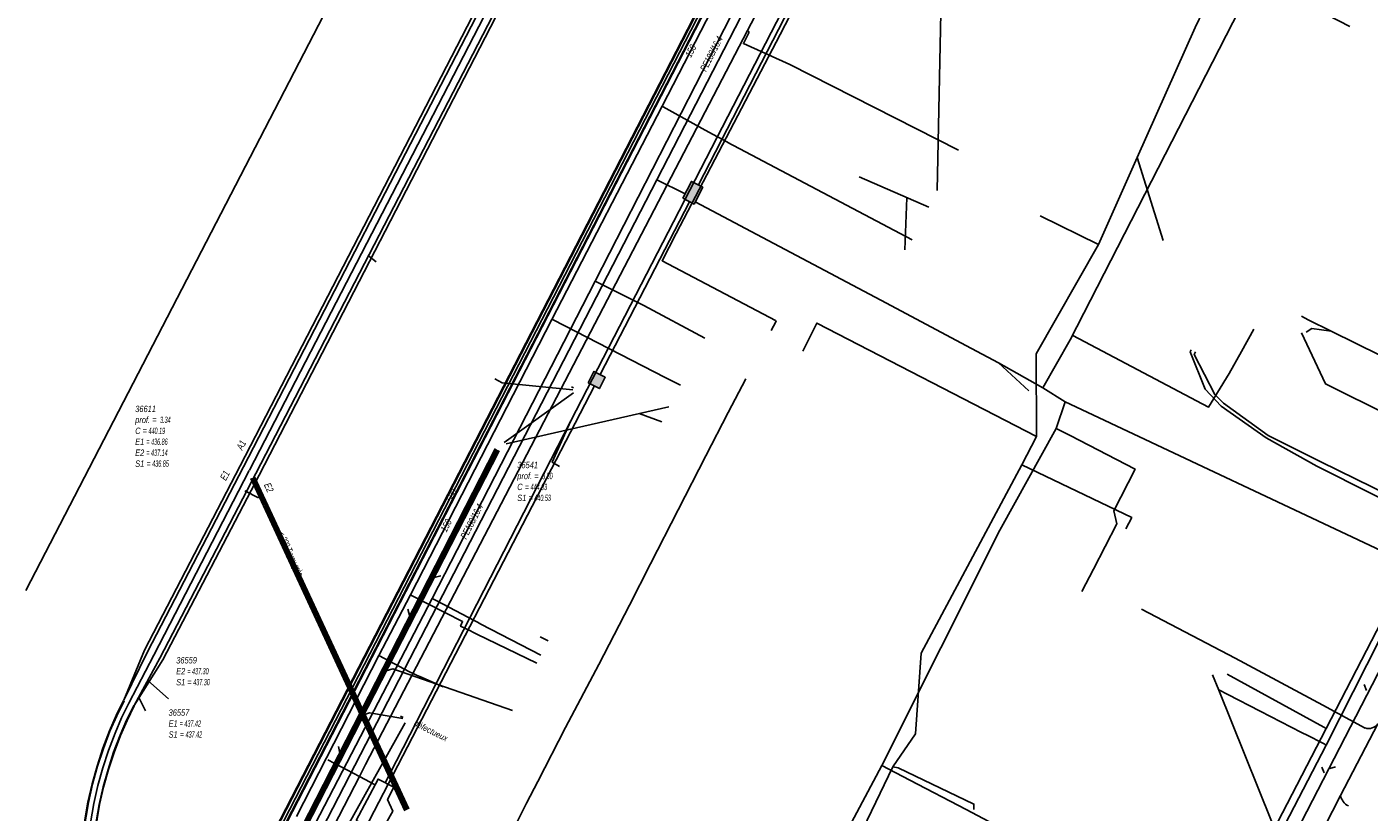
# Model space of a CAD drawing. Header units: metres. Extents: x 2695563 to 2696938, y 1260544 to 1262032.
# Tile 127 of 256: x 2696481 to 2696587, y 1261041 to 1261103. Entities that reach past the tile are written whole.
import ezdxf

# ---------------------------------------------------------------- set-up
doc = ezdxf.new("R2010")
doc.units = ezdxf.units.M
doc.header["$LTSCALE"] = 100
doc.linetypes.add('AUSGEZOGEN', pattern=[0])
for name, color, linetype in [('Eau portable_Cadastre des conduites_Conduite', 171, 'AUSGEZOGEN'), ('Eau potable_Cadastre des conduites_Conduite_Texte', 171, 'AUSGEZOGEN'), ('EU_Cadastre des conduites', 24, 'AUSGEZOGEN'), ('EU_Cadastre des conduites – Texte', 7, 'AUSGEZOGEN'), ('EU_Cadastre des conduites_Axe de tracé', 24, 'AUSGEZOGEN'), ('EU_Cadastre des conduites_Regard normalisé – Texte', 24, 'AUSGEZOGEN'), ('EU_Cadastre des conduites_Texte entrée-sortie', 24, 'AUSGEZOGEN'), ('Gaz_Cadastre des conduites_Conduite', 32, 'AUSGEZOGEN'), ('Gaz_Cadastre des conduites_Conduite_Texte', 32, 'AUSGEZOGEN'), ('Réseau électrique_Cadastre des conduite_Tronçon de tracé', 1, 'AUSGEZOGEN'), ('Réseau électrique_Cadastre des conduites_Ouvrage_Surface-Ligne-Point', 1, 'AUSGEZOGEN'), ('TV_Cadastre des conduites_CONDUITE', 92, 'AUSGEZOGEN'), ('Télécommunications_SW_Cadastre des conduites_Bord du tracé', 94, 'AUSGEZOGEN'), ('Télécommunications_SW_Cadastre des conduites_Ouvrage', 94, 'AUSGEZOGEN')]:
    doc.layers.add(name, color=color, linetype=linetype)
doc.styles.add('ARIAL', font='arial.ttf')

# ---------------------------------------------------------------- blocks, each defined once
blk = doc.blocks.new('COMPLEXOBJECT_2083')
at = {"layer": 'Réseau électrique_Cadastre des conduite_Tronçon de tracé', "color": 1, "linetype": 'AUSGEZOGEN', "transparency": 33554687}
blk.add_line((6538.95, 11079.57), (6539.31, 11080.26), dxfattribs=at)
blk.add_lwpolyline([(6539.29, 11080.38), (6530.34, 11085.07), (6531.46, 11087.21), (6539.64, 11102.9), (6589.84, 11200)], dxfattribs=at)
blk.add_arc((6539.25, 11080.31), 0.0801, 324.0716, 56.8033, dxfattribs=at)
blk = doc.blocks.new('COMPLEXOBJECT_2103')
at = {"layer": 'Réseau électrique_Cadastre des conduite_Tronçon de tracé', "color": 1, "linetype": 'AUSGEZOGEN', "transparency": 33554687}
blk.add_lwpolyline([(6553.7, 11093.79), (6540.4, 11100.53), (6536.75, 11102.18), (6537.16, 11102.98)], dxfattribs=at)
blk.add_arc((6537, 11103.06), 0.179, 335.5165, 64.9557, dxfattribs=at)
blk = doc.blocks.new('COMPLEXOBJECT_2727')
at = {"layer": 'Réseau électrique_Cadastre des conduite_Tronçon de tracé', "color": 1, "linetype": 'AUSGEZOGEN', "transparency": 33554687}
blk.add_line((6585.75, 11048.27), (6582.42, 11050.06), dxfattribs=at)
blk.add_arc((6586.02, 11049.13), 0.899, 252.5681, 323.5029, dxfattribs=at)

msp = doc.modelspace()

# ---------------------------------------------------------------- hatches: boundary and pattern name
at = {"layer": 'Réseau électrique_Cadastre des conduites_Ouvrage_Surface-Ligne-Point', "lineweight": 18, "transparency": 33554687}
h = msp.add_hatch(dxfattribs=at)
h.set_pattern_fill('MUSTER', color=1, scale=4050, style=0, pattern_type=2)
h.set_pattern_definition([(0, (2703955, 1269100), (4050, 4050), [4050, -4050]), (90, (2703955, 1269100), (-4050, 4050), [4050, -4050])])
h.paths.add_polyline_path([(2696507.21, 1261040.79), (2696508.31, 1261040.21), (2696509.55, 1261040.56), (2696510.09, 1261041.54), (2696509.68, 1261042.45), (2696510.16, 1261043.41), (2696508.93, 1261044.05)], flags=0)
at = {"layer": 'Télécommunications_SW_Cadastre des conduites_Ouvrage', "transparency": 33554687}
for points in [[(2696532.95, 1261089.81), (2696533.83, 1261089.35), (2696534.52, 1261090.68), (2696533.63, 1261091.14)], [(2696525.48, 1261075.28), (2696526.37, 1261074.82), (2696526.83, 1261075.71), (2696525.94, 1261076.17)]]:
    msp.add_hatch(color=7, dxfattribs=at).paths.add_polyline_path(points)

# ---------------------------------------------------------------- linework, layer by layer
at = {"layer": 'Eau portable_Cadastre des conduites_Conduite', "linetype": 'AUSGEZOGEN', "transparency": 33554687}
for p, q in [((2696536.94, 1261110.16), (2696500.8, 1261040.03)), ((2696536.97, 1261110.14), (2696500.83, 1261040.02)), ((2696537, 1261110.13), (2696500.86, 1261040)), ((2696537.39, 1261109.93), (2696501.25, 1261039.8)), ((2696537.41, 1261109.92), (2696501.28, 1261039.79)), ((2696537.44, 1261109.9), (2696501.3, 1261039.77))]:
    msp.add_line(p, q, dxfattribs=at)
at = {"layer": 'Eau portable_Cadastre des conduites_Conduite', "color": 255, "linetype": 'AUSGEZOGEN', "transparency": 33554687}
msp.add_line((2696537.19, 1261110.03), (2696501.05, 1261039.9), dxfattribs=at)
at = {"layer": 'Eau portable_Cadastre des conduites_Conduite', "color": 7, "linetype": 'AUSGEZOGEN', "transparency": 33554687}
for points in [[(2696605.36, 1261244.95), (2696605.05, 1261244.19), (2696603.2, 1261239.65), (2696600.71, 1261234.2), (2696598.02, 1261228.89), (2696567.91, 1261170.59), (2696563.83, 1261162.51), (2696554.99, 1261145.57), (2696550.04, 1261136.07), (2696550.15, 1261133.53), (2696544.32, 1261122.14), (2696537.84, 1261109.71), (2696531.33, 1261097.07), (2696522.63, 1261080.26), (2696511.48, 1261058.57), (2696509.6, 1261054.94), (2696509, 1261053.78), (2696502.51, 1261041.1)], [(2696531.33, 1261097.07), (2696531.41, 1261097.02), (2696534.47, 1261095.31)], [(2696534.47, 1261095.31), (2696535.29, 1261094.86), (2696536.18, 1261094.38), (2696536.78, 1261094.05), (2696536.95, 1261093.96), (2696551.01, 1261086.52)], [(2696522.63, 1261080.26), (2696522.72, 1261080.22), (2696531.56, 1261075.7), (2696532.76, 1261075.09)], [(2696594.57, 1261068.19), (2696594.4, 1261068.27), (2696593.11, 1261068.89), (2696592.24, 1261069.31), (2696590.02, 1261065.72), (2696583.23, 1261069.04), (2696579.07, 1261071.11), (2696575.56, 1261073.67), (2696574.88, 1261074.35), (2696573.23, 1261077.5), (2696573.34, 1261077.71)], [(2696590.06, 1261059.39), (2696583.65, 1261046.74), (2696578.23, 1261036.3), (2696572.01, 1261024.4), (2696567.68, 1261016.12)], [(2696511.48, 1261058.57), (2696511.57, 1261058.52), (2696515.59, 1261056.46), (2696515.43, 1261056.1), (2696516.16, 1261055.75), (2696516.44, 1261055.61)], [(2696516.44, 1261055.61), (2696516.71, 1261055.48), (2696521.43, 1261053.19)], [(2696509, 1261053.78), (2696511.4, 1261052.51), (2696511.7, 1261052.37), (2696511.97, 1261052.24)], [(2696511.97, 1261052.24), (2696512.21, 1261052.13), (2696514.05, 1261051.31)], [(2696581.87, 1261047.65), (2696581.71, 1261047.73), (2696578.45, 1261049.41), (2696575.9, 1261050.73), (2696575.2, 1261051.09)], [(2696583.65, 1261046.74), (2696583.48, 1261046.83), (2696582.03, 1261047.57), (2696581.87, 1261047.65)]]:
    msp.add_lwpolyline(points, dxfattribs=at)
at = {"layer": 'EU_Cadastre des conduites', "color": 24, "linetype": 'AUSGEZOGEN', "transparency": 33554687}
for p, q in [((2696498.79, 1261068.38), (2696582.95, 1261231.12)), ((2696481.16, 1261058.92), (2696511.3, 1261117.06)), ((2696552.98, 1261090.42), (2696553.54, 1261116.51)), ((2696611.98, 1261099.47), (2696581.7, 1261040.69)), ((2696552.34, 1261089.1), (2696546.84, 1261091.5)), ((2696550.45, 1261085.74), (2696550.6, 1261089.85)), ((2696508.78, 1261084.79), (2696508.17, 1261085.28)), ((2696582.06, 1261079.25), (2696582.51, 1261079.54)), ((2696582.51, 1261079.54), (2696584.03, 1261079.34)), ((2696524.17, 1261074.96), (2696524.32, 1261074.88)), ((2696524.33, 1261074.48), (2696518.88, 1261070.58)), ((2696531.84, 1261073.38), (2696519.02, 1261070.47)), ((2696531.28, 1261072.2), (2696529.51, 1261072.85)), ((2696499.51, 1261066.2), (2696498.44, 1261066.75)), ((2696513.87, 1261060.06), (2696513.35, 1261059.93)), ((2696511.28, 1261057.43), (2696511.42, 1261056.87)), ((2696521.71, 1261055.26), (2696522.34, 1261054.94)), ((2696489.29, 1261050.04), (2696491.25, 1261053.83)), ((2696492.42, 1261050.39), (2696490.78, 1261051.81)), ((2696586.63, 1261051.51), (2696586.82, 1261051.04)), ((2696490.59, 1261049.42), (2696490.08, 1261050.49)), ((2696510.7, 1261049.02), (2696510.91, 1261048.92)), ((2696505.8, 1261046.61), (2696505.91, 1261046.1)), ((2696583.31, 1261045), (2696583.48, 1261044.55)), ((2696584.39, 1261045.02), (2696583.93, 1261044.88))]:
    msp.add_line(p, q, dxfattribs=at)
at = {"layer": 'EU_Cadastre des conduites', "linetype": 'AUSGEZOGEN', "transparency": 33554687}
for p, q in [((2696518.17, 1261070.07), (2696490.09, 1261015.26)), ((2696518.18, 1261070.07), (2696490.11, 1261015.25)), ((2696518.2, 1261070.06), (2696490.12, 1261015.24)), ((2696518.43, 1261069.94), (2696490.36, 1261015.12)), ((2696518.45, 1261069.93), (2696490.37, 1261015.11)), ((2696518.47, 1261069.92), (2696490.39, 1261015.1)), ((2696511.04, 1261041.56), (2696498.9, 1261067.72)), ((2696511.06, 1261041.57), (2696498.91, 1261067.73)), ((2696511.07, 1261041.58), (2696498.93, 1261067.74)), ((2696511.31, 1261041.69), (2696499.17, 1261067.85)), ((2696511.33, 1261041.7), (2696499.19, 1261067.86)), ((2696511.35, 1261041.7), (2696499.2, 1261067.87)), ((2696488.29, 1261049.07), (2696488.87, 1261050.25)), ((2696488.31, 1261049.06), (2696488.89, 1261050.24)), ((2696488.33, 1261049.05), (2696488.91, 1261050.23)), ((2696489.11, 1261048.69), (2696489.68, 1261049.85)), ((2696489.13, 1261048.68), (2696489.7, 1261049.84)), ((2696489.15, 1261048.67), (2696489.72, 1261049.83)), ((2696487.76, 1261047.85), (2696488.29, 1261049.07)), ((2696487.78, 1261047.85), (2696488.31, 1261049.06)), ((2696487.8, 1261047.84), (2696488.33, 1261049.05)), ((2696488.6, 1261047.51), (2696489.11, 1261048.69)), ((2696488.62, 1261047.5), (2696489.13, 1261048.68)), ((2696488.64, 1261047.5), (2696489.15, 1261048.67)), ((2696487.24, 1261046.48), (2696487.76, 1261047.85)), ((2696487.26, 1261046.47), (2696487.78, 1261047.85)), ((2696487.28, 1261046.46), (2696487.8, 1261047.84)), ((2696488.09, 1261046.18), (2696488.6, 1261047.51)), ((2696488.11, 1261046.17), (2696488.62, 1261047.5)), ((2696488.13, 1261046.16), (2696488.64, 1261047.5)), ((2696486.79, 1261045.08), (2696487.24, 1261046.48)), ((2696486.81, 1261045.07), (2696487.26, 1261046.47)), ((2696486.82, 1261045.07), (2696487.28, 1261046.46)), ((2696487.65, 1261044.82), (2696488.09, 1261046.18)), ((2696487.67, 1261044.81), (2696488.11, 1261046.17)), ((2696487.69, 1261044.81), (2696488.13, 1261046.16)), ((2696486.39, 1261043.67), (2696486.79, 1261045.08)), ((2696486.41, 1261043.66), (2696486.81, 1261045.07)), ((2696486.43, 1261043.66), (2696486.82, 1261045.07)), ((2696487.26, 1261043.44), (2696487.65, 1261044.82)), ((2696487.28, 1261043.44), (2696487.67, 1261044.81)), ((2696487.3, 1261043.43), (2696487.69, 1261044.81)), ((2696486.06, 1261042.23), (2696486.39, 1261043.67)), ((2696486.08, 1261042.23), (2696486.41, 1261043.66)), ((2696486.1, 1261042.22), (2696486.43, 1261043.66)), ((2696486.94, 1261042.06), (2696487.26, 1261043.44)), ((2696486.96, 1261042.05), (2696487.28, 1261043.44)), ((2696486.98, 1261042.05), (2696487.3, 1261043.43)), ((2696485.67, 1261039.91), (2696486.06, 1261042.23)), ((2696485.69, 1261039.91), (2696486.08, 1261042.23)), ((2696485.71, 1261039.9), (2696486.1, 1261042.22)), ((2696486.56, 1261039.79), (2696486.94, 1261042.06)), ((2696486.58, 1261039.79), (2696486.96, 1261042.05)), ((2696486.6, 1261039.79), (2696486.98, 1261042.05))]:
    msp.add_line(p, q, dxfattribs=at)
at = {"layer": 'EU_Cadastre des conduites', "color": 255, "transparency": 33554687}
for p, q in [((2696518.32, 1261070), (2696490.24, 1261015.18)), ((2696511.19, 1261041.63), (2696499.05, 1261067.79)), ((2696488.72, 1261048.87), (2696489.29, 1261050.04)), ((2696488.2, 1261047.68), (2696488.72, 1261048.87)), ((2696487.68, 1261046.32), (2696488.2, 1261047.68)), ((2696487.24, 1261044.94), (2696487.68, 1261046.32)), ((2696486.85, 1261043.55), (2696487.24, 1261044.94)), ((2696486.52, 1261042.14), (2696486.85, 1261043.55)), ((2696486.14, 1261039.85), (2696486.52, 1261042.14))]:
    msp.add_line(p, q, dxfattribs=at)
at = {"layer": 'EU_Cadastre des conduites', "color": 24, "linetype": 'AUSGEZOGEN', "transparency": 33554687}
for points in [[(2696581.69, 1261080.51), (2696582.23, 1261080.24), (2696584.03, 1261079.34), (2696597.58, 1261072.68), (2696597.72, 1261072.21)], [(2696518.13, 1261075.59), (2696518.72, 1261075.28), (2696524.27, 1261074.71)], [(2696491.25, 1261053.83), (2696491.26, 1261053.83), (2696498.78, 1261068.37)], [(2696519.52, 1261049.47), (2696510.09, 1261052.75), (2696509.56, 1261052.57)], [(2696574.7, 1261052.28), (2696575.19, 1261051.06), (2696580.36, 1261038.2)], [(2696510.88, 1261048.83), (2696508.26, 1261049.27), (2696507.8, 1261049.13)], [(2696504.29, 1261037.56), (2696504.06, 1261037.65), (2696505.26, 1261038.08), (2696511.06, 1261048.5)]]:
    msp.add_lwpolyline(points, dxfattribs=at)
at = {"layer": 'EU_Cadastre des conduites_Axe de tracé', "color": 24, "linetype": 'AUSGEZOGEN', "transparency": 33554687}
for p, q in [((2696498.07, 1261068.74), (2696582.42, 1261231.92)), ((2696498.32, 1261068.64), (2696582.68, 1261231.82)), ((2696499.31, 1261068.12), (2696583.65, 1261231.3)), ((2696499.55, 1261067.99), (2696583.92, 1261231.22)), ((2696490.53, 1261054.21), (2696498.07, 1261068.74)), ((2696490.77, 1261054.08), (2696498.32, 1261068.64)), ((2696491.74, 1261053.58), (2696499.31, 1261068.12)), ((2696491.98, 1261053.45), (2696499.55, 1261067.99)), ((2696488.89, 1261050.27), (2696490.53, 1261054.21)), ((2696488.89, 1261050.27), (2696490.77, 1261054.08)), ((2696489.7, 1261049.84), (2696491.74, 1261053.58)), ((2696489.7, 1261049.84), (2696491.98, 1261053.45))]:
    msp.add_line(p, q, dxfattribs=at)
at = {"layer": 'Gaz_Cadastre des conduites_Conduite', "color": 32, "linetype": 'AUSGEZOGEN', "transparency": 33554687}
msp.add_line((2696529.87, 1261081.35), (2696534.68, 1261078.79), dxfattribs=at)
for points in [[(2696499.54, 1261037.2), (2696503.29, 1261039.21), (2696513.2, 1261058.28), (2696526.03, 1261083.28), (2696550.89, 1261131.82), (2696550.65, 1261135.99), (2696558.71, 1261151.48), (2696568.36, 1261170.31), (2696598.43, 1261228.5), (2696600.55, 1261232.74), (2696603.64, 1261239.39), (2696606.05, 1261245.24)], [(2696526.03, 1261083.28), (2696526.41, 1261083.09), (2696529.61, 1261081.49), (2696529.87, 1261081.35)], [(2696591.98, 1261064.14), (2696591.82, 1261064.22), (2696591.52, 1261064.37), (2696582.91, 1261068.7), (2696578.91, 1261070.93), (2696575.36, 1261073.42), (2696574.12, 1261074.78), (2696572.92, 1261077.71), (2696573.01, 1261077.88)], [(2696591.98, 1261064.14), (2696583.64, 1261048.04), (2696572.15, 1261025.82), (2696565.76, 1261013.47)], [(2696513.2, 1261058.28), (2696513.57, 1261058.09), (2696516.49, 1261056.56), (2696516.76, 1261056.42)], [(2696516.76, 1261056.42), (2696517.04, 1261056.27), (2696521.75, 1261053.81)], [(2696583.64, 1261048.04), (2696583.47, 1261048.14), (2696575.84, 1261052.33)]]:
    msp.add_lwpolyline(points, dxfattribs=at)
at = {"layer": 'Réseau électrique_Cadastre des conduite_Tronçon de tracé', "color": 1, "linetype": 'AUSGEZOGEN', "transparency": 33554687}
for p, q in [((2696538.05, 1261103.03), (2696548.08, 1261122.43)), ((2696524.13, 1261072.27), (2696540.75, 1261104.49)), ((2696507.95, 1261045.21), (2696538.05, 1261103.03)), ((2696536.53, 1261072.92), (2696537.92, 1261075.59)), ((2696534.76, 1261069.52), (2696536.53, 1261072.92)), ((2696509.86, 1261044.46), (2696524.13, 1261072.27)), ((2696530.39, 1261061.02), (2696534.76, 1261069.52)), ((2696528.74, 1261057.75), (2696530.39, 1261061.02)), ((2696526.32, 1261053.08), (2696528.74, 1261057.75)), ((2696571.96, 1261055.94), (2696569.08, 1261057.43)), ((2696576.48, 1261053.57), (2696571.96, 1261055.94)), ((2696583.39, 1261049.87), (2696576.48, 1261053.57)), ((2696523.7, 1261048.13), (2696526.32, 1261053.08)), ((2696584.77, 1261042.77), (2696587.72, 1261048.41)), ((2696521.53, 1261043.87), (2696523.7, 1261048.13)), ((2696507.46, 1261044.27), (2696504.98, 1261045.57)), ((2696507.46, 1261044.27), (2696507.95, 1261045.21)), ((2696507.06, 1261043.51), (2696507.46, 1261044.27)), ((2696508.69, 1261043.6), (2696507.46, 1261044.27)), ((2696509.5, 1261043.75), (2696509.86, 1261044.46)), ((2696520.62, 1261042.16), (2696521.53, 1261043.87)), ((2696519.04, 1261039.01), (2696520.62, 1261042.16)), ((2696581.93, 1261037.22), (2696584.77, 1261042.77))]:
    msp.add_line(p, q, dxfattribs=at)
for points in [[(2696593.83, 1261070.09), (2696583.59, 1261075.2), (2696581.71, 1261079.22)], [(2696523.23, 1261068.69), (2696522.64, 1261069.02), (2696524.13, 1261072.27)], [(2696475.84, 1260982.93), (2696486.55, 1261003.8), (2696507.06, 1261043.51)]]:
    msp.add_lwpolyline(points, dxfattribs=at)
msp.add_arc((2696585.95, 1261042.99), 1.19, 190.7126, 242.1406, dxfattribs=at)
at = {"layer": 'Réseau électrique_Cadastre des conduites_Ouvrage_Surface-Ligne-Point', "color": 1, "linetype": 'AUSGEZOGEN', "transparency": 33554687}
msp.add_lwpolyline([(2696507.21, 1261040.79), (2696508.31, 1261040.21), (2696509.55, 1261040.56), (2696510.09, 1261041.54), (2696509.68, 1261042.45), (2696510.16, 1261043.41), (2696508.93, 1261044.05), (2696507.21, 1261040.79)], close=True, dxfattribs=at)
at = {"layer": 'TV_Cadastre des conduites_CONDUITE', "color": 92, "linetype": 'AUSGEZOGEN', "transparency": 33554687}
for p, q in [((2696565.7, 1261086.17), (2696568.75, 1261093.02)), ((2696568.75, 1261093.02), (2696570.81, 1261086.47)), ((2696565.7, 1261086.17), (2696561.11, 1261088.43)), ((2696559.65, 1261068.82), (2696560.83, 1261071.04)), ((2696549.5, 1261045.01), (2696551.28, 1261047.63))]:
    msp.add_line(p, q, dxfattribs=at)
for points in [[(2696568.75, 1261093.02), (2696573.32, 1261103.27), (2696573.98, 1261104.61)], [(2696560.83, 1261071.04), (2696560.8, 1261077.54), (2696565.7, 1261086.17)], [(2696560.83, 1261071.04), (2696543.52, 1261079.97), (2696542.41, 1261077.76)], [(2696551.28, 1261047.63), (2696551.72, 1261053.98), (2696559.65, 1261068.82)], [(2696567.87, 1261063.77), (2696568.32, 1261064.66), (2696559.65, 1261068.82)], [(2696539.69, 1261030.65), (2696543.15, 1261037.42), (2696546.48, 1261038.74), (2696549.5, 1261045.01)], [(2696555.87, 1261041.67), (2696555.89, 1261042.09), (2696549.92, 1261044.95), (2696549.5, 1261045.01)]]:
    msp.add_lwpolyline(points, dxfattribs=at)
at = {"layer": 'Télécommunications_SW_Cadastre des conduites_Bord du tracé', "color": 94, "linetype": 'AUSGEZOGEN', "transparency": 33554687}
for p, q in [((2696530.89, 1261091.27), (2696533.12, 1261090.15)), ((2696533.48, 1261089.53), (2696526.43, 1261075.92)), ((2696561.31, 1261074.88), (2696563.47, 1261078.66)), ((2696557.82, 1261076.84), (2696561.31, 1261074.88)), ((2696563.09, 1261073.76), (2696562.37, 1261071.68))]:
    msp.add_line(p, q, dxfattribs=at)
for points in [[(2696530.89, 1261091.27), (2696563.47, 1261154.46), (2696580.93, 1261188.27)], [(2696581.75, 1261183.96), (2696563.47, 1261147.73), (2696534.18, 1261090.86)], [(2696563.47, 1261078.66), (2696577.89, 1261106.81), (2696581.9, 1261105.08), (2696583.72, 1261104.25), (2696585.5, 1261103.33)], [(2696446.33, 1260922.95), (2696446.49, 1260927.7), (2696530.89, 1261091.27)], [(2696533.92, 1261089.52), (2696548.55, 1261081.77), (2696555.7, 1261077.97), (2696557.82, 1261076.84), (2696560.21, 1261074.65)], [(2696563.67, 1261079), (2696574.37, 1261073.35), (2696575.99, 1261076), (2696576.97, 1261077.74), (2696577.94, 1261079.49)], [(2696477.66, 1260981.76), (2696486.57, 1260998.79), (2696507.11, 1261038.6), (2696525.99, 1261075.02)], [(2696561.31, 1261074.88), (2696563.09, 1261073.76), (2696563.47, 1261073.58)], [(2696563.47, 1261073.58), (2696589.35, 1261061.41), (2696618.16, 1261046.36), (2696623.2, 1261055.27)], [(2696563.47, 1261071.11), (2696562.37, 1261071.68), (2696557.94, 1261063.67), (2696548.63, 1261045.13)], [(2696563.47, 1261071.11), (2696568.59, 1261068.47), (2696566.9, 1261065.18), (2696567.15, 1261064.15), (2696565.31, 1261060.59), (2696564.4, 1261058.82)], [(2696548.63, 1261045.13), (2696539.66, 1261028.3), (2696535.79, 1261020.42), (2696542.44, 1261016.96), (2696544.21, 1261016.04)], [(2696548.63, 1261045.13), (2696550.84, 1261043.97), (2696555.27, 1261041.65), (2696559.69, 1261039.33)]]:
    msp.add_lwpolyline(points, dxfattribs=at)
at = {"layer": 'Télécommunications_SW_Cadastre des conduites_Ouvrage', "color": 94, "transparency": 33554687}
for points in [[(2696532.95, 1261089.81), (2696533.83, 1261089.35), (2696534.52, 1261090.68), (2696533.63, 1261091.14), (2696532.95, 1261089.81)], [(2696525.48, 1261075.28), (2696526.37, 1261074.82), (2696526.83, 1261075.71), (2696525.94, 1261076.17), (2696525.48, 1261075.28)]]:
    msp.add_lwpolyline(points, close=True, dxfattribs=at)

# ---------------------------------------------------------------- block references
at = {"layer": 'Réseau électrique_Cadastre des conduite_Tronçon de tracé', "color": 1, "linetype": 'AUSGEZOGEN', "lineweight": -3, "transparency": 33554687}
for name in ['COMPLEXOBJECT_2083', 'COMPLEXOBJECT_2103', 'COMPLEXOBJECT_2727']:
    msp.add_blockref(name, (2690000.97, 1249999.81), dxfattribs=at)

# ---------------------------------------------------------------- texts
at = {"layer": 'Eau potable_Cadastre des conduites_Conduite_Texte', "color": 7, "transparency": 33554687, "char_height": 0.5543, "attachment_point": 5, "style": 'ARIAL'}
for s, insert, width, rotation in [('\\A1;{\\fArial|i1|b0;\\H0.554263;\\W0.700000;\\C7;150}\\P', (2696533.57, 1261101.41), 1.1001, 62.7426), ('\\A1;{\\fArial|i1|b0;\\H0.554263;\\W0.700000;\\C7;500}\\P', (2696514.72, 1261066.41), 1.1063, 62.7372), ('\\A1;{\\fArial|i1|b0;\\H0.554263;\\W0.700000;\\C7;150}\\P', (2696514.3, 1261064.03), 1.1001, 62.7984)]:
    msp.add_mtext(s, dxfattribs=dict(at, insert=insert, width=width, rotation=rotation))
at = {"layer": 'EU_Cadastre des conduites – Texte', "color": 24, "transparency": 33554687, "insert": (2696501.96, 1261061.77), "char_height": 0.5571, "width": 6, "attachment_point": 5, "rotation": 294.8238, "style": 'ARIAL'}
msp.add_mtext('\\A1;{\\fArial|b0|i1|c0|p34;\\W0.7;< \\W0.49;300 Tuyau grès}', dxfattribs=at)
at = {"layer": 'EU_Cadastre des conduites_Regard normalisé – Texte', "color": 24, "transparency": 33554687, "char_height": 0.5064, "attachment_point": 1, "line_spacing_factor": 1.024096, "style": 'ARIAL'}
for s, insert, width in [('\\A1;{\\fArial|b0|i1|c0|p34;\\W0.69496;36611}\\P{\\fArial|b0|i1|c0|p34;\\H0.99721x;\\W0.69496;prof. = \\W0.48647; 3.34}\\P{\\fArial|b0|i1|c0|p34;\\H0.99721x;\\W0.69496;C =\\W0.48647; 440.19}\\P{\\fArial|b0|i1|c0|p34;\\H0.99721x;\\W0.69496;E1 \\W0.48647;= 436.86}\\P{\\fArial|b0|i1|c0|p34;\\H0.99721x;\\W0.69496;E2 \\W0.48647;= 437.14}\\P{\\fArial|b0|i1|c0|p34;\\H0.99721x;\\W0.69496;S1 =\\W0.48647; 436.85}', (2696489.79, 1261073.47), 2.8332), ('\\A1;{\\fArial|b0|i1|c0|p34;\\W0.69464;36541}\\P{\\fArial|b0|i1|c0|p34;\\H0.99721x;\\W0.69464;prof. = \\W0.48625; 3.50}\\P{\\fArial|b0|i1|c0|p34;\\H0.99721x;\\W0.69464;C =\\W0.48625; 444.03}\\P{\\fArial|b0|i1|c0|p34;\\H0.99721x;\\W0.69464;S1 =\\W0.48625; 440.53}', (2696519.9, 1261069.05), 2.8352), ('\\A1;{\\fArial|b0|i1|c0|p34;\\W0.6945;36559}\\P{\\fArial|b0|i1|c0|p34;\\H0.99721x;\\W0.6945;E2 \\W0.48615;= 437.30}\\P{\\fArial|b0|i1|c0|p34;\\H0.99721x;\\W0.6945;S1 =\\W0.48615; 437.30}', (2696493.02, 1261053.67), 2.8146), ('\\A1;{\\fArial|b0|i1|c0|p34;\\W0.69427;36557}\\P{\\fArial|b0|i1|c0|p34;\\H0.99721x;\\W0.69427;E1 \\W0.48599;= 437.42}\\P{\\fArial|b0|i1|c0|p34;\\H0.99721x;\\W0.69427;S1 =\\W0.48599; 437.42}', (2696492.42, 1261049.55), 2.8137)]:
    msp.add_mtext(s, dxfattribs=dict(at, insert=insert, width=width))
at = {"layer": 'EU_Cadastre des conduites_Regard normalisé – Texte', "color": 24, "transparency": 33554687, "insert": (2696511.81, 1261048.51), "char_height": 0.4811, "width": 1.4537, "attachment_point": 4, "rotation": 333.0846, "style": 'ARIAL'}
msp.add_mtext('\\A1;{\\fArial|b0|i1|c0|p34;\\H1x;\\W0.7;défectueux}', dxfattribs=at)
at = {"layer": 'EU_Cadastre des conduites_Texte entrée-sortie', "color": 24, "transparency": 33554687, "char_height": 0.5571, "attachment_point": 7, "style": 'ARIAL'}
for s, insert, width, rotation in [('\\A1;{\\fArial|i1|b0;\\H0.557054;\\W0.700000;\\C24;A1}\\P', (2696498.23, 1261069.92), 0.8554, 62.6526), ('\\A1;{\\fArial|i1|b0;\\H0.557054;\\W0.700000;\\C24;E1}\\P', (2696496.94, 1261067.52), 0.8554, 62.6418), ('\\A1;{\\fArial|i1|b0;\\H0.557054;\\W0.700000;\\C24;E2}\\P', (2696499.92, 1261067.23), 0.8638, 294.8967)]:
    msp.add_mtext(s, dxfattribs=dict(at, insert=insert, width=width, rotation=rotation))
at = {"layer": 'Gaz_Cadastre des conduites_Conduite_Texte', "color": 32, "transparency": 33554687, "char_height": 0.5583, "width": 3.0577, "attachment_point": 5, "style": 'ARIAL'}
for insert, rotation in [((2696535.21, 1261101.19), 62.883), ((2696516.32, 1261064.35), 62.8227)]:
    msp.add_mtext('\\A1;{\\fArial|i1|b0;\\H0.558250;\\W0.700000;\\C32;PE180/16.4}\\P', dxfattribs=dict(at, insert=insert, rotation=rotation))

doc.saveas('drawing.dxf')
